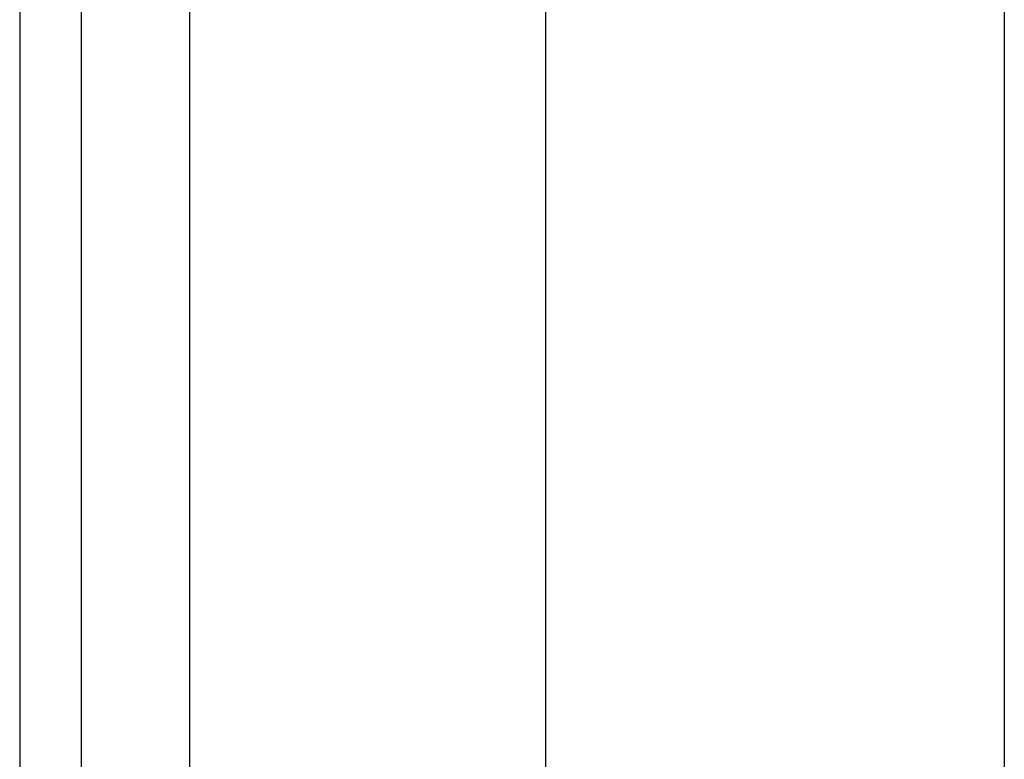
# Model space of a CAD drawing. Header units: inches. Extents: x 4 to 120, y 7 to 65.
# Tile 11 of 149: x 3.894 to 4.74, y 21.846 to 22.482. Entities that reach past the tile are written whole.
import ezdxf

# ---------------------------------------------------------------- set-up
doc = ezdxf.new("R2010")
doc.units = ezdxf.units.IN
doc.header["$MEASUREMENT"] = 0
doc.layers.add('Visible Edges(ANSI)', color=7, linetype='Continuous', lineweight=25)
doc.layers.add('Visible Tangent Edges(ANSI)', color=7, linetype='Continuous', lineweight=25)

msp = doc.modelspace()

# ---------------------------------------------------------------- linework, layer by layer
at = {"layer": 'Visible Edges(ANSI)'}
for p, q in [((3.89404, 48.42742), (3.89404, 18.91642)), ((3.94704, 18.91642), (3.94704, 48.42742)), ((4.34606, 19.58883), (4.34606, 22.63751)), ((4.73976, 22.63657), (4.73976, 19.58883))]:
    msp.add_line(p, q, dxfattribs=at)
at = {"layer": 'Visible Tangent Edges(ANSI)'}
msp.add_line((4.04004, 18.91642), (4.04004, 48.42742), dxfattribs=at)

doc.saveas('drawing.dxf')
